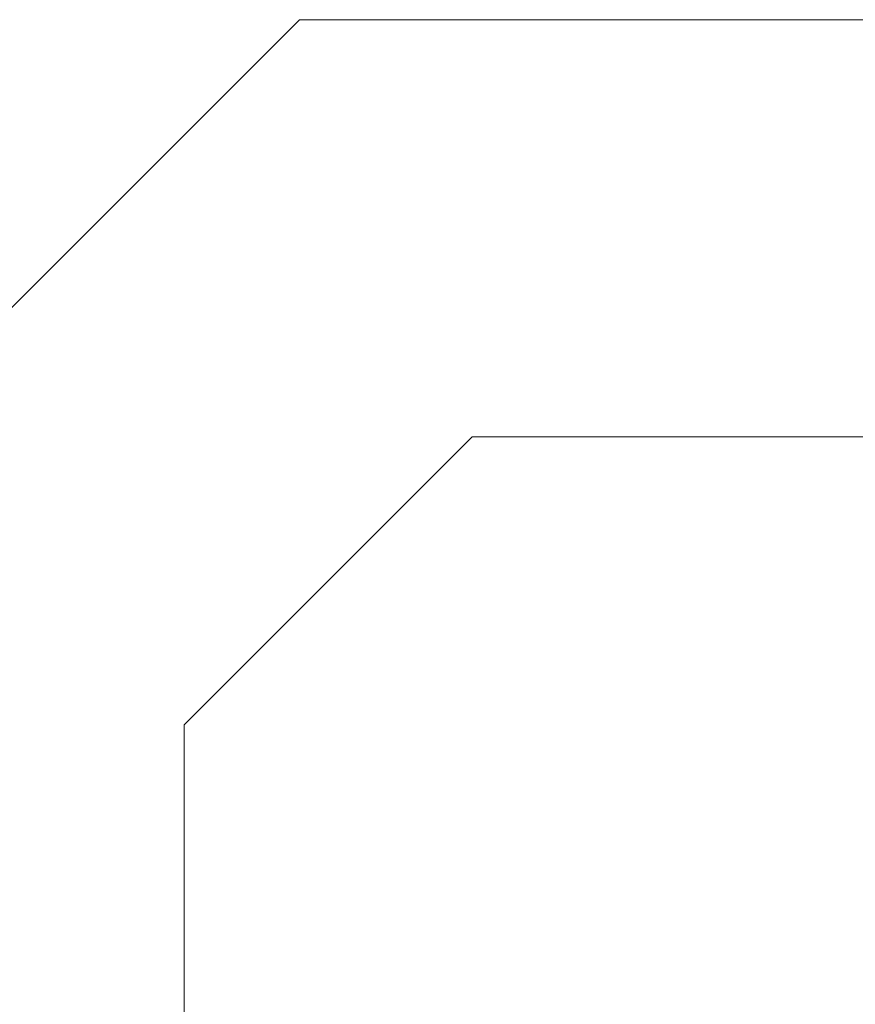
# Model space of a CAD drawing. Header units: feet. Extents: x 8 to 127, y 6 to 90.
# Tile 206 of 256: x 36.719 to 37.019, y 56.001 to 56.355. Entities that reach past the tile are written whole.
import ezdxf

# ---------------------------------------------------------------- set-up
doc = ezdxf.new("R2010")
doc.units = ezdxf.units.FT
doc.header["$MEASUREMENT"] = 0
doc.layers.add('MOBILIARIO', color=250, linetype='Continuous')

msp = doc.modelspace()

# ---------------------------------------------------------------- linework, layer by layer
at = {"layer": 'MOBILIARIO', "lineweight": 5}
for p, q in [((36.81914, 56.35475), (36.62772, 56.16333)), ((37.73629, 56.35475), (36.81914, 56.35475)), ((36.77772, 56.1012), (36.88127, 56.20475)), ((36.88127, 56.20475), (37.67416, 56.20475)), ((36.77772, 55.3083), (36.77772, 56.1012))]:
    msp.add_line(p, q, dxfattribs=at)

doc.saveas('drawing.dxf')
